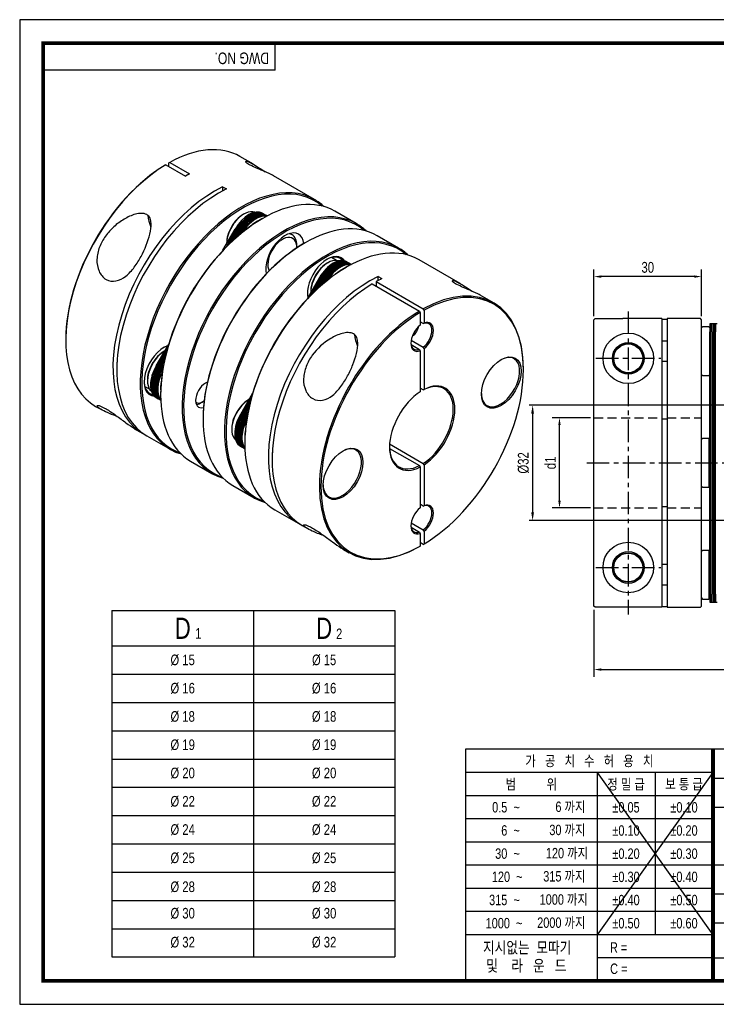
# Model space of a CAD drawing. Header units: millimetres. Extents: x 0 to 386, y 0 to 273.
# Tile 1 of 2: x 0 to 193, y 0 to 273. Entities that reach past the tile are written whole.
import ezdxf
from ezdxf.enums import TextEntityAlignment as Align

# ---------------------------------------------------------------- set-up
doc = ezdxf.new("R2010")
doc.units = ezdxf.units.MM
doc.header["$LTSCALE"] = 5
for name, pattern in [('CENTER', [2, 1.25, -0.25, 0.25, -0.25]), ('CENTER2', [1.125, 0.75, -0.125, 0.125, -0.125]), ('DASHED', [0.75, 0.5, -0.25]), ('HIDDEN', [0.375, 0.25, -0.125]), ('PHANTOM2', [1.25, 0.625, -0.125, 0.125, -0.125, 0.125, -0.125])]:
    doc.linetypes.add(name, pattern=pattern)
doc.layers.get('0').update_dxf_attribs({"linetype": 'CONTINUOUS'})
doc.layers.get('Defpoints').update_dxf_attribs({"linetype": 'CONTINUOUS'})
for name, color, linetype in [('BM', 2, 'CONTINUOUS'), ('C', 1, 'CENTER2'), ('CT', 1, 'CENTER'), ('D', 7, 'CONTINUOUS'), ('H', 3, 'HIDDEN'), ('HD', 4, 'DASHED'), ('P', 4, 'PHANTOM2')]:
    doc.layers.add(name, color=color, linetype=linetype)
doc.styles.get("Standard").update_dxf_attribs({"font": 'Gulim.ttf', "width": 0.8, "height": 3})
doc.dimstyles.new('LIM', dxfattribs={"dimtxt": 2, "dimasz": 2, "dimexe": 2, "dimexo": 1, "dimgap": 1, "dimtad": 1, "dimdec": 3, "dimzin": 9, "dimdsep": 46, "dimtxsty": 'Standard', "dimcen": 3, "dimclrd": 1, "dimclre": 1, "dimadec": 0, "dimazin": 0, "dimtfac": 1, "dimtdec": 3, "dimtmove": 0, "dimatfit": 3, "dimfxl": 0, "dimtolj": 1, "dimtzin": 0, "dimarcsym": 0})
doc.dimstyles.get("Standard").update_dxf_attribs({"dimtxt": 0.18, "dimasz": 0.18, "dimexe": 0.18, "dimexo": 0.0625, "dimgap": 0.09, "dimtad": 0, "dimtih": 1, "dimtoh": 1, "dimdec": 4, "dimzin": 0, "dimdsep": 46, "dimtxsty": 'Standard', "dimcen": 0.09, "dimadec": 0, "dimazin": 0, "dimtfac": 1, "dimtdec": 4, "dimtofl": 0, "dimtmove": 0, "dimatfit": 3, "dimfxl": 0, "dimtolj": 1, "dimtzin": 0, "dimarcsym": 0})

# ---------------------------------------------------------------- blocks, each defined once
blk = doc.blocks.new('*D7')
at = {"color": 1, "lineweight": -2, "ltscale": 25.4}
for p, q in [((159.17, 109.42), (159.17, 90.82)), ((257.67, 109.42), (257.67, 90.82)), ((161.17, 92.82), (255.67, 92.82))]:
    blk.add_line(p, q, dxfattribs=at)
at = {"color": 1, "ltscale": 25.4}
for points in [[(161.17, 93.15), (161.17, 92.49), (159.17, 92.82)], [(255.67, 93.15), (255.67, 92.49), (257.67, 92.82)]]:
    blk.add_solid(points, dxfattribs=at)
at = {"layer": 'Defpoints', "color": 0, "ltscale": 25.4}
for p in [(159.17, 110.42), (257.67, 110.42), (257.67, 92.82)]:
    blk.add_point(p, dxfattribs=at)
at = {"color": 0, "ltscale": 25.4, "insert": (208.42, 95.36), "char_height": 3, "attachment_point": 5}
blk.add_mtext('\\A1;98.5', dxfattribs=at)
blk = doc.blocks.new('*D8')
at = {"color": 1, "lineweight": -2}
for p, q in [((158.17, 162.61), (147.61, 162.61)), ((149.61, 139.62), (149.61, 160.61)), ((158.17, 137.62), (147.61, 137.62))]:
    blk.add_line(p, q, dxfattribs=at)
at = {"color": 1}
for points in [[(149.27, 160.61), (149.94, 160.61), (149.61, 162.61)], [(149.27, 139.62), (149.94, 139.62), (149.61, 137.62)]]:
    blk.add_solid(points, dxfattribs=at)
at = {"layer": 'Defpoints', "color": 0}
for p in [(149.61, 162.61), (159.17, 162.61), (159.17, 137.62)]:
    blk.add_point(p, dxfattribs=at)
at = {"color": 0, "insert": (147.11, 150.12), "char_height": 3, "attachment_point": 5, "rotation": 90}
blk.add_mtext('\\A1;{\\f??|b0|i0|c0|p49;d1}', dxfattribs=at)
blk = doc.blocks.new('*D9')
at = {"color": 1, "lineweight": -2}
for p, q in [((159.17, 190.81), (159.17, 203.77)), ((188.97, 190.81), (188.97, 203.77)), ((186.97, 201.77), (161.17, 201.77))]:
    blk.add_line(p, q, dxfattribs=at)
at = {"color": 1}
for points in [[(161.17, 202.1), (161.17, 201.44), (159.17, 201.77)], [(186.97, 202.1), (186.97, 201.44), (188.97, 201.77)]]:
    blk.add_solid(points, dxfattribs=at)
at = {"layer": 'Defpoints', "color": 0}
for p in [(159.17, 201.77), (159.17, 189.81), (188.97, 189.81)]:
    blk.add_point(p, dxfattribs=at)
at = {"color": 0, "insert": (174.07, 204.31), "char_height": 3, "attachment_point": 5}
blk.add_mtext('\\A1;30', dxfattribs=at)
blk = doc.blocks.new('*D14')
at = {"layer": 'D', "color": 1, "lineweight": -2}
for p, q in [((195.37, 166.11), (141.16, 166.11)), ((142.16, 163.81), (142.16, 136.41)), ((195.37, 134.11), (141.16, 134.11))]:
    blk.add_line(p, q, dxfattribs=at)
at = {"layer": 'D', "color": 1}
for points in [[(141.77, 163.81), (142.54, 163.81), (142.16, 166.11)], [(141.77, 136.41), (142.54, 136.41), (142.16, 134.11)]]:
    blk.add_solid(points, dxfattribs=at)
at = {"layer": 'Defpoints', "color": 0}
for p in [(196.37, 166.11), (142.16, 134.11), (196.37, 134.11)]:
    blk.add_point(p, dxfattribs=at)
at = {"layer": 'D', "insert": (139.62, 150.11), "char_height": 3, "attachment_point": 5, "rotation": 90}
blk.add_mtext('\\A1;%%c32', dxfattribs=at)

msp = doc.modelspace()

# ---------------------------------------------------------------- linework, layer by layer
for p, q in [((70.76816, 259.00205), (70.76816, 266.5)), ((70.76816, 259.00205), (6.5, 259.00205)), ((25.57805, 109.1625), (103.97805, 109.1625)), ((25.57805, 109.1625), (25.57805, 13.1225)), ((103.97805, 109.1625), (103.97805, 13.1225)), ((123.59848, 70.76816), (123.59848, 6.5)), ((192.15119, 70.76816), (123.59848, 70.76816)), ((379.6, 70.76816), (192.15119, 70.76816)), ((192.15119, 70.76816), (192.15119, 6.5)), ((192.15119, 64.25832), (123.59848, 64.25832)), ((192.15119, 64.25832), (160.0171, 19.27061)), ((160.0171, 64.25832), (192.15119, 19.27061)), ((160.0171, 64.25832), (160.0171, 6.5)), ((176.08414, 64.25832), (176.08414, 19.27061)), ((192.15119, 62.73464), (379.6, 62.73464)), ((192.15119, 57.83151), (123.59848, 57.83151)), ((192.15119, 54.70112), (379.6, 54.70112)), ((192.15119, 51.40469), (123.59848, 51.40469)), ((192.15119, 44.97787), (123.59848, 44.97787)), ((192.15119, 38.55106), (123.59848, 38.55106)), ((192.15119, 38.63408), (379.6, 38.63408)), ((192.15119, 32.12424), (123.59848, 32.12424)), ((192.15119, 30.60056), (288.55343, 30.60056)), ((192.15119, 25.69743), (123.59848, 25.69743)), ((192.15119, 22.56704), (379.6, 22.56704)), ((192.15119, 19.27061), (123.59848, 19.27061)), ((25.57805, 13.1225), (103.97805, 13.1225)), ((192.15119, 12.84379), (160.0171, 12.84379)), ((192.15119, 12.84379), (288.55343, 12.84379))]:
    msp.add_line(p, q)
at = {"color": 4}
for p, q in [((64.77805, 109.1625), (64.77805, 13.1225)), ((25.57805, 99.3625), (103.97805, 99.3625))]:
    msp.add_line(p, q, dxfattribs=at)
at = {"color": 1}
for p, q in [((25.57805, 91.5225), (103.97805, 91.5225)), ((25.57805, 83.6825), (103.97805, 83.6825)), ((25.57805, 75.8425), (103.97805, 75.8425)), ((25.57805, 68.0025), (103.97805, 68.0025)), ((25.57805, 60.1625), (103.97805, 60.1625)), ((25.57805, 52.3225), (103.97805, 52.3225)), ((25.57805, 44.4825), (103.97805, 44.4825)), ((25.57805, 36.6425), (103.97805, 36.6425)), ((25.57805, 28.8025), (103.97805, 28.8025)), ((25.57805, 20.9625), (103.97805, 20.9625))]:
    msp.add_line(p, q, dxfattribs=at)
msp.add_lwpolyline([(386.1, 273), (0, 273), (0, 0), (386.1, 0)], close=True)
msp.add_lwpolyline([(379.6, 266.5, 1.04, 1.04, 0), (6.5, 266.5, 1.04, 1.04, 0), (6.5, 6.5, 1.04, 1.04, 0), (379.6, 6.5, 1.04, 1.04, 0)], format="xyseb", close=True)
at = {"const_width": 1.07114}
msp.add_lwpolyline([(192.15119, 6.5), (192.15119, 70.76816)], dxfattribs=at)
at = {"layer": 'BM', "ltscale": 25.4}
for p, q in [((64.78057, 232.9235), (61.0479, 235.07856)), ((40.30544, 232.66296), (40.51757, 232.78548)), ((40.51757, 232.78548), (45.96498, 229.64041)), ((41.57823, 233.39785), (41.3661, 233.27533)), ((41.3661, 232.29558), (41.3661, 233.27533)), ((41.57823, 233.39785), (47.02564, 230.25279)), ((47.02564, 230.25279), (45.96498, 229.64041)), ((81.69542, 223.15771), (70.31941, 229.72565)), ((56.2507, 226.67757), (57.31136, 226.0652)), ((56.2507, 226.67757), (56.2507, 225.52184)), ((62.11968, 219.09449), (61.90755, 218.97201)), ((68.59533, 218.59669), (68.45511, 218.67765)), ((93.29197, 216.46243), (87.35227, 219.89172)), ((65.72593, 217.01242), (65.5138, 216.88995)), ((67.35227, 217.91057), (67.14014, 217.78809)), ((56.33842, 209.05597), (59.74405, 214.95471)), ((57.27495, 210.02489), (60.02689, 214.79141)), ((57.27495, 210.02489), (60.02689, 214.79141)), ((58.15404, 210.89433), (60.30974, 214.62811)), ((58.15404, 210.89433), (60.30974, 214.62811)), ((58.98669, 211.68333), (60.59258, 214.46481)), ((58.98669, 211.68333), (60.59258, 214.46481)), ((60.02689, 214.79141), (59.74405, 214.95471)), ((59.78067, 212.40535), (60.87542, 214.30151)), ((59.78067, 212.40535), (60.87542, 214.30151)), ((60.30974, 214.62811), (60.02689, 214.79141)), ((60.59258, 214.46481), (60.30974, 214.62811)), ((60.54171, 213.07031), (61.15827, 214.13821)), ((60.54171, 213.07031), (61.15827, 214.13821)), ((60.87542, 214.30151), (60.59258, 214.46481)), ((61.15827, 214.13821), (60.87542, 214.30151)), ((61.44111, 213.97491), (61.15827, 214.13821)), ((61.27419, 213.6858), (61.44111, 213.97491)), ((61.27419, 213.6858), (61.44111, 213.97491)), ((61.55045, 213.91178), (61.44111, 213.97491)), ((75.48131, 213.37435), (74.88327, 213.71963)), ((105.02994, 209.68551), (99.09025, 213.1148)), ((57.34671, 211.07241), (57.34671, 210.82746)), ((76.8275, 209.7456), (76.8275, 210.3988)), ((79.09025, 211.13365), (78.87811, 211.01117)), ((85.45421, 205.62229), (85.24207, 205.49982)), ((87.79419, 206.2655), (86.40911, 207.06518)), ((91.78964, 205.20545), (91.92985, 205.1245)), ((122.05227, 199.85767), (110.6868, 206.41953)), ((89.06045, 203.54023), (88.84832, 203.41775)), ((90.6868, 204.43837), (90.47466, 204.3159)), ((83.07858, 201.48251), (79.67294, 195.58378)), ((83.36142, 201.31921), (80.60947, 196.5527)), ((83.36142, 201.31921), (80.60947, 196.5527)), ((83.64426, 201.15591), (81.48857, 197.42214)), ((83.64426, 201.15591), (81.48857, 197.42214)), ((83.9271, 200.99262), (82.32122, 198.21114)), ((83.9271, 200.99262), (82.32122, 198.21114)), ((83.07858, 201.48251), (83.36142, 201.31921)), ((84.20995, 200.82932), (83.1152, 198.93315)), ((84.20995, 200.82932), (83.1152, 198.93315)), ((83.36142, 201.31921), (83.64426, 201.15591)), ((83.64426, 201.15591), (83.9271, 200.99262)), ((84.49279, 200.66602), (83.87623, 199.59811)), ((84.49279, 200.66602), (83.87623, 199.59811)), ((83.9271, 200.99262), (84.20995, 200.82932)), ((84.20995, 200.82932), (84.49279, 200.66602)), ((84.49279, 200.66602), (84.77563, 200.50272)), ((84.77563, 200.50272), (84.60871, 200.2136)), ((84.77563, 200.50272), (84.60871, 200.2136)), ((84.77563, 200.50272), (84.88497, 200.43959)), ((97.72251, 199.75819), (110.80398, 192.2056)), ((98.78317, 200.37056), (111.86464, 192.81797)), ((98.78317, 200.37056), (98.78317, 199.14582)), ((99.3135, 201.81525), (100.37416, 201.20288)), ((99.3135, 200.65952), (99.3135, 201.81525)), ((80.68124, 197.60021), (80.68124, 197.35527)), ((131.33431, 194.49868), (127.61081, 196.64844)), ((110.80398, 192.2056), (111.01612, 191.83813)), ((111.01612, 191.83813), (111.01612, 188.2804)), ((112.07678, 192.4505), (111.86464, 192.81797)), ((112.07678, 192.4505), (112.07678, 188.89278)), ((111.86464, 188.76639), (111.01612, 189.25629)), ((111.86464, 188.76639), (112.07678, 188.89278)), ((159.16715, 189.80696), (159.46715, 190.10701)), ((159.16715, 110.42113), (159.16715, 189.80696)), ((159.46715, 190.10701), (167.17094, 190.10701)), ((177.96715, 190.11404), (167.17094, 190.11404)), ((177.96715, 190.11404), (177.96715, 110.12107)), ((177.96715, 190.00138), (179.46715, 190.00138)), ((179.46715, 190.11404), (179.46715, 110.11404)), ((188.66715, 190.11404), (179.46715, 190.11404)), ((188.96715, 189.81404), (188.66715, 190.11404)), ((188.96715, 110.41404), (188.96715, 189.81404)), ((191.66715, 188.69373), (191.26715, 188.69373)), ((191.26715, 188.69373), (191.26715, 186.47369)), ((192.06715, 188.69373), (191.66715, 188.69373)), ((191.66715, 188.69373), (191.66715, 186.47369)), ((191.66715, 188.69373), (191.66715, 186.47369)), ((192.46715, 188.69373), (192.06715, 188.69373)), ((192.06715, 188.69373), (192.06715, 186.47369)), ((192.06715, 188.69373), (192.06715, 186.47369)), ((192.86715, 188.69373), (192.46715, 188.69373)), ((192.46715, 188.69373), (192.46715, 186.47369)), ((192.46715, 188.69373), (192.46715, 186.47369)), ((193.26715, 188.69373), (192.86715, 188.69373)), ((192.86715, 188.69373), (192.86715, 186.47369)), ((192.86715, 188.69373), (192.86715, 186.47369)), ((189.26715, 187.86404), (188.96715, 187.56404)), ((190.96715, 187.86404), (189.26715, 187.86404)), ((191.26715, 187.56404), (190.96715, 187.86404)), ((191.26715, 155.47369), (191.26715, 186.47369)), ((191.66715, 155.47369), (191.66715, 186.47369)), ((191.66715, 155.47369), (191.66715, 186.47369)), ((192.06715, 155.47369), (192.06715, 186.47369)), ((192.06715, 155.47369), (192.06715, 186.47369)), ((192.46715, 155.47369), (192.46715, 186.47369)), ((192.46715, 155.47369), (192.46715, 186.47369)), ((192.86715, 155.47369), (192.86715, 186.47369)), ((192.86715, 155.47369), (192.86715, 186.47369)), ((12.76363, 184.35256), (12.76363, 184.10761)), ((108.4841, 182.91111), (110.80398, 181.57172)), ((108.51714, 184.11678), (111.86464, 182.18409)), ((179.46715, 183.90868), (177.96715, 183.90868)), ((37.82374, 176.98762), (41.22938, 182.88635)), ((38.10658, 176.82432), (40.85853, 181.59083)), ((38.10658, 176.82432), (40.85853, 181.59083)), ((38.38943, 176.66102), (40.54512, 180.39479)), ((38.38943, 176.66102), (40.54512, 180.39479)), ((40.19937, 181.1274), (39.98724, 181.00492)), ((110.80398, 181.57172), (111.01612, 181.20038)), ((111.01612, 181.20038), (111.01612, 169.8622)), ((112.07678, 181.81276), (111.86464, 182.18409)), ((112.07678, 181.81276), (112.07678, 170.47457)), ((38.67227, 176.49772), (40.27815, 179.27919)), ((38.67227, 176.49772), (40.27815, 179.27919)), ((38.95511, 176.33442), (40.04986, 178.23058)), ((38.95511, 176.33442), (40.04986, 178.23058)), ((177.96715, 178.3194), (179.46715, 178.3194)), ((38.10658, 176.82432), (37.82374, 176.98762)), ((38.38943, 176.66102), (38.10658, 176.82432)), ((38.67227, 176.49772), (38.38943, 176.66102)), ((38.95511, 176.33442), (38.67227, 176.49772)), ((39.23795, 176.17112), (38.95511, 176.33442)), ((39.23795, 176.17112), (39.85451, 177.23902)), ((39.23795, 176.17112), (39.85451, 177.23902)), ((39.5208, 176.00782), (39.23795, 176.17112)), ((39.5208, 176.00782), (39.68772, 176.29693)), ((39.5208, 176.00782), (39.68772, 176.29693)), ((39.63014, 175.94469), (39.5208, 176.00782)), ((139.61859, 175.94264), (139.61859, 176.18759)), ((35.4264, 173.10532), (35.4264, 172.86037)), ((188.96715, 174.66404), (189.26715, 174.36404)), ((189.26715, 174.36404), (190.96715, 174.36404)), ((190.96715, 174.36404), (191.26715, 174.66404)), ((34.65428, 171.31195), (36.03936, 170.51228)), ((39.03265, 171.02325), (39.03265, 170.7783)), ((64.5639, 169.41415), (61.15827, 163.51542)), ((111.86464, 170.35167), (111.01612, 170.84156)), ((111.86464, 170.35167), (112.07678, 170.47457)), ((38.10658, 168.07204), (37.82374, 168.23534)), ((38.38943, 167.90875), (38.10658, 168.07204)), ((38.67227, 167.74545), (38.38943, 167.90875)), ((38.95511, 167.58215), (38.67227, 167.74545)), ((39.09533, 167.50119), (38.95511, 167.58215)), ((39.068, 169.16572), (39.068, 168.92077)), ((50.02816, 166.67541), (50.59384, 167.00201)), ((64.19306, 168.11864), (61.44111, 163.35212)), ((64.19306, 168.11864), (61.44111, 163.35212)), ((63.87965, 166.9226), (61.72395, 163.18882)), ((63.87965, 166.9226), (61.72395, 163.18882)), ((63.5339, 167.6552), (63.32176, 167.53273)), ((21.0479, 165.79652), (22.63837, 164.87827)), ((63.61268, 165.807), (62.00679, 163.02552)), ((63.61268, 165.807), (62.00679, 163.02552)), ((63.38439, 164.75839), (62.28964, 162.86222)), ((63.38439, 164.75839), (62.28964, 162.86222)), ((50.80597, 162.3888), (50.80597, 162.14385)), ((61.15827, 163.51542), (61.44111, 163.35212)), ((61.44111, 163.35212), (61.72395, 163.18882)), ((61.72395, 163.18882), (62.00679, 163.02552)), ((62.00679, 163.02552), (62.28964, 162.86222)), ((62.28964, 162.86222), (62.57248, 162.69893)), ((63.18903, 163.76683), (62.57248, 162.69893)), ((63.18903, 163.76683), (62.57248, 162.69893)), ((62.57248, 162.69893), (62.85532, 162.53563)), ((63.02224, 162.82474), (62.85532, 162.53563)), ((63.02224, 162.82474), (62.85532, 162.53563)), ((62.85532, 162.53563), (62.96466, 162.4725)), ((179.46715, 162.2487), (177.96715, 162.2487)), ((32.45494, 159.21067), (34.12938, 158.24393)), ((58.76093, 159.63312), (58.76093, 159.38817)), ((35.19004, 157.63156), (41.69542, 153.87567)), ((62.36717, 157.55106), (62.36717, 157.30611)), ((62.40253, 155.69353), (62.40253, 155.44858)), ((189.26715, 156.86404), (188.96715, 156.56404)), ((190.96715, 156.86404), (189.26715, 156.86404)), ((190.96715, 156.86404), (190.96715, 143.36404)), ((191.26715, 156.56404), (190.96715, 156.86404)), ((61.15827, 154.76315), (61.44111, 154.59985)), ((61.44111, 154.59985), (61.72395, 154.43655)), ((61.72395, 154.43655), (62.00679, 154.27325)), ((62.00679, 154.27325), (62.28964, 154.10995)), ((62.28964, 154.10995), (62.42985, 154.029)), ((102.5114, 154.15138), (110.80398, 149.36365)), ((102.52488, 155.36834), (111.86464, 149.97603)), ((191.26715, 144.75439), (191.26715, 155.47369)), ((191.66715, 144.75439), (191.66715, 155.47369)), ((191.66715, 144.75439), (191.66715, 155.47369)), ((192.06715, 144.75439), (192.06715, 155.47369)), ((192.06715, 144.75439), (192.06715, 155.47369)), ((192.46715, 144.75439), (192.46715, 155.47369)), ((192.46715, 144.75439), (192.46715, 155.47369)), ((192.86715, 144.75439), (192.86715, 155.47369)), ((192.86715, 144.75439), (192.86715, 155.47369)), ((47.35227, 150.60969), (53.29197, 147.1804)), ((110.80398, 149.36365), (111.01612, 148.9958)), ((111.01612, 148.9958), (111.01612, 137.65761)), ((112.07678, 149.60817), (111.86464, 149.97603)), ((112.07678, 149.60817), (112.07678, 138.26999)), ((191.26715, 113.75439), (191.26715, 144.75439)), ((191.66715, 113.75439), (191.66715, 144.75439)), ((191.66715, 113.75439), (191.66715, 144.75439)), ((192.06715, 113.75439), (192.06715, 144.75439)), ((192.06715, 113.75439), (192.06715, 144.75439)), ((192.46715, 113.75439), (192.46715, 144.75439)), ((192.46715, 113.75439), (192.46715, 144.75439)), ((192.86715, 113.75439), (192.86715, 144.75439)), ((192.86715, 113.75439), (192.86715, 144.75439)), ((59.09025, 143.83277), (65.02994, 140.40348)), ((188.96715, 143.66404), (189.26715, 143.36404)), ((189.26715, 143.36404), (190.96715, 143.36404)), ((190.96715, 143.36404), (191.26715, 143.66404)), ((70.6868, 137.13749), (77.19218, 133.38161)), ((111.86464, 138.1436), (111.01612, 138.6335)), ((111.86464, 138.1436), (112.07678, 138.26999)), ((177.96715, 137.97938), (179.46715, 137.97938)), ((78.25284, 132.76924), (79.92763, 131.8023)), ((108.4841, 132.28832), (110.80398, 130.94893)), ((108.51714, 133.49399), (111.86464, 131.5613)), ((112.07678, 131.18997), (111.86464, 131.5613)), ((112.07678, 131.18997), (112.07678, 127.63224)), ((110.80398, 130.94893), (111.01612, 130.5776)), ((111.01612, 130.5776), (111.01612, 127.01987)), ((89.73226, 126.14159), (91.33431, 125.21664)), ((111.01612, 127.01987), (110.80398, 126.89735)), ((111.86464, 127.50972), (111.01612, 127.99962)), ((111.86464, 127.50972), (112.07678, 127.63224)), ((189.26715, 125.86404), (188.96715, 125.56404)), ((190.96715, 125.86404), (189.26715, 125.86404)), ((190.96715, 125.86404), (190.96715, 112.36404)), ((191.26715, 125.56404), (190.96715, 125.86404)), ((179.46715, 121.90868), (177.96715, 121.90868)), ((177.96715, 116.3194), (179.46715, 116.3194)), ((188.96715, 112.66404), (189.26715, 112.36404)), ((189.26715, 112.36404), (190.96715, 112.36404)), ((190.96715, 112.36404), (191.26715, 112.66404)), ((191.26715, 113.75439), (191.26715, 111.53435)), ((191.66715, 113.75439), (191.66715, 111.53435)), ((191.66715, 113.75439), (191.66715, 111.53435)), ((192.06715, 113.75439), (192.06715, 111.53435)), ((192.06715, 113.75439), (192.06715, 111.53435)), ((192.46715, 113.75439), (192.46715, 111.53435)), ((192.46715, 113.75439), (192.46715, 111.53435)), ((192.86715, 113.75439), (192.86715, 111.53435)), ((192.86715, 113.75439), (192.86715, 111.53435)), ((159.46715, 110.12107), (159.16715, 110.42113)), ((177.96715, 110.12107), (159.46715, 110.12107)), ((179.46715, 110.2267), (177.96715, 110.2267)), ((179.46715, 110.11404), (188.66715, 110.11404)), ((188.66715, 110.11404), (188.96715, 110.41404)), ((191.26715, 111.53435), (191.66715, 111.53435)), ((191.66715, 111.53435), (192.06715, 111.53435)), ((192.06715, 111.53435), (192.46715, 111.53435)), ((192.46715, 111.53435), (192.86715, 111.53435)), ((192.86715, 111.53435), (193.26715, 111.53435))]:
    msp.add_line(p, q, dxfattribs=at)
for centre, radius in [((168.66715, 179.11404), 7), ((168.66715, 179.11404), 4.4), ((168.66715, 179.11404), 4.1), ((168.66715, 179.11404), 4), ((168.66715, 121.11404), 7), ((168.66715, 121.11404), 4.4), ((168.66715, 121.11404), 4.1), ((168.66715, 121.11404), 4)]:
    msp.add_circle(centre, radius, dxfattribs=at)
for centre, major_axis, start_param, end_param in [((41.0479, 200.43754), (-20, -34.64102), 3.141592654, 3.908239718), ((41.0479, 200.43754), (20, 34.64102), 0.804149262, 3.141592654), ((40.83577, 200.56001), (19.85, 34.38121), 0.804290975, 2.35619449), ((54.12938, 192.88495), (20, 34.64102), 0.710327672, 3.168112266), ((61.90755, 188.39422), (-19.85, -34.38121), 3.031879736, 6.283185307), ((61.69542, 188.51669), (20, 34.64102), 0, 3.283489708), ((55.19004, 192.27257), (20, 34.64102), 0.710327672, 3.141592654), ((67.35227, 185.2507), (-20, -34.64102), 3.141592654, 6.283185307), ((61.69542, 188.51669), (20, 34.64102), 6.141288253, 6.283185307), ((40.48222, 216.27757), (-3.5, 6.06218), 0.857623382, 1.370050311), ((73.5041, 181.69894), (-19.85, -34.38121), 3.027590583, 6.283185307), ((73.29197, 181.82142), (20, 34.64102), 0, 3.287062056), ((79.09025, 178.47378), (-20, -34.64102), 3.141592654, 6.283185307), ((62.11968, 213.58314), (-3.375, -5.84567), 3.243624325, 5.497787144), ((61.90755, 213.70561), (3.225, 5.58586), 0.785398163, 2.35619449), ((63.5339, 212.76664), (-3.78984, -6.5642), 3.141592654, 4.71238898), ((63.81674, 212.60334), (-3.78984, -6.5642), 3.141592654, 4.71238898), ((63.81674, 212.60334), (-3.78984, -6.5642), 3.141592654, 4.71238898), ((64.09958, 212.44004), (-3.78984, -6.5642), 3.141592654, 4.71238898), ((64.09958, 212.44004), (-3.78984, -6.5642), 3.141592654, 4.71238898), ((64.38242, 212.27674), (-3.78984, -6.5642), 3.141592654, 4.71238898), ((64.38242, 212.27674), (-3.78984, -6.5642), 3.141592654, 4.71238898), ((64.66527, 212.11344), (-3.78984, -6.5642), 3.141592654, 4.71238898), ((64.66527, 212.11344), (-3.78984, -6.5642), 3.141592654, 4.71238898), ((64.94811, 211.95014), (-3.78984, -6.5642), 3.180042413, 4.71238898), ((64.94811, 211.95014), (-3.78984, -6.5642), 3.180042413, 4.71238898), ((65.23095, 211.78684), (-3.78984, -6.5642), 3.262045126, 4.71238898), ((65.23095, 211.78684), (-3.78984, -6.5642), 3.262045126, 4.71238898), ((65.5138, 211.62354), (-3.78984, -6.5642), 3.354627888, 4.640602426), ((67.14014, 185.37318), (19.85, 34.38121), 0.785398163, 2.35619449), ((65.5138, 211.62354), (3.225, 5.58586), 0.785398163, 1.073371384), ((65.72593, 211.50107), (-3.375, -5.84567), 3.788729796, 4.186315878), ((73.29197, 181.82142), (20, 34.64102), 6.137715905, 6.283185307), ((85.24207, 174.92202), (-19.85, -34.38121), 3.031879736, 6.283185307), ((85.02994, 175.0445), (20, 34.64102), 0, 3.283489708), ((73.5041, 207.01034), (3.75, 6.49519), 0, 2.597861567), ((72.23131, 207.74518), (3.25, 5.62917), 0, 0.229243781), ((72.23131, 207.74518), (3.25, 5.62917), 5.497787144, 6.283185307), ((73.5041, 207.01034), (3.75, 6.49519), 5.644929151, 6.283185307), ((78.87811, 178.59626), (19.85, 34.38121), 0.785398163, 2.35619449), ((90.6868, 171.77851), (-20, -34.64102), 3.141592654, 6.283185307), ((72.797, 207.41859), (-2.85, -4.93634), 2.35619449, 5.926552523), ((85.24207, 200.23342), (3.9, 6.755), 0, 2.553538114), ((85.02994, 200.35589), (-3.75, -6.49519), 2.916350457, 3.907185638), ((85.02994, 175.0445), (20, 34.64102), 6.141288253, 6.283185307), ((85.24207, 200.23342), (-3.25, -5.62917), 3.745607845, 5.554764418), ((85.45421, 200.11094), (-3.375, -5.84567), 3.243624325, 5.497787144), ((85.24207, 200.23342), (3.225, 5.58586), 0.785398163, 2.35619449), ((86.86842, 199.29445), (3.78984, 6.5642), 0, 1.570796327), ((87.15126, 199.13115), (3.78984, 6.5642), 0, 1.570796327), ((87.15126, 199.13115), (3.78984, 6.5642), 0, 1.570796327), ((87.43411, 198.96785), (3.78984, 6.5642), 0, 1.570796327), ((87.43411, 198.96785), (3.78984, 6.5642), 0, 1.570796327), ((87.71695, 198.80455), (3.78984, 6.5642), 0, 1.570796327), ((87.71695, 198.80455), (3.78984, 6.5642), 0, 1.570796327), ((87.99979, 198.64125), (3.78984, 6.5642), 0, 1.570796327), ((87.99979, 198.64125), (3.78984, 6.5642), 0, 1.570796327), ((88.28263, 198.47795), (3.78984, 6.5642), 0.038449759, 1.570796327), ((88.28263, 198.47795), (3.78984, 6.5642), 0.038449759, 1.570796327), ((88.56548, 198.31465), (3.78984, 6.5642), 0.120452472, 1.570796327), ((88.56548, 198.31465), (3.78984, 6.5642), 0.120452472, 1.570796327), ((88.84832, 198.15135), (3.78984, 6.5642), 0.213035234, 1.499009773), ((85.24207, 200.23342), (3.9, 6.755), 6.004303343, 6.283185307), ((90.47466, 171.90098), (19.85, 34.38121), 0.785398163, 2.35619449), ((72.23131, 207.74518), (3.25, 5.62917), 2.912348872, 2.938315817), ((88.84832, 198.15135), (3.225, 5.58586), 0.785398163, 1.073371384), ((89.06045, 198.02888), (-3.375, -5.84567), 3.782366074, 4.186315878), ((97.19218, 168.02263), (20, 34.64102), 0.710327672, 3.168112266), ((98.25284, 167.41025), (20, 34.64102), 0.804149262, 3.141592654), ((98.25284, 167.41025), (20, 34.64102), 0.710327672, 0.766647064), ((111.33431, 159.85766), (-20, -34.64102), 2.35619449, 3.908239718), ((111.54645, 159.73519), (-19.85, -34.38121), 0.804290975, 3.908098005), ((85.02994, 200.35589), (-3.75, -6.49519), 5.517592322, 5.735907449), ((111.33431, 159.85766), (20, 34.64102), 0.804149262, 3.908239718), ((111.54645, 159.73519), (19.85, 34.38121), 0.804290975, 3.908098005), ((111.33431, 185.16905), (-2.05, -3.5507), 0.969360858, 3.743028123), ((111.54645, 185.04658), (-2.2, -3.81051), 0.95668911, 3.75569987), ((97.75786, 183.20946), (-3.5, 6.06218), 0.858250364, 1.366559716), ((111.54645, 185.04658), (2.2, 3.81051), 0.95668911, 3.75569987), ((108.36447, 189.33319), (-2.05, 3.5507), 2.585583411, 2.678914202), ((108.36447, 189.33319), (2, -3.4641), 5.745543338, 5.873273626), ((111.33431, 185.16905), (2.05, 3.5507), 2.392141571, 3.743028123), ((39.98724, 175.73852), (3.9, 6.755), 0.58805454, 3.420474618), ((40.19937, 175.61604), (-3.375, -5.84567), 3.926990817, 6.181153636), ((39.98724, 175.73852), (-3.25, -5.62917), 3.870013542, 5.679170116), ((39.98724, 175.73852), (3.225, 5.58586), 0.785398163, 2.35619449), ((39.77511, 175.86099), (-3.75, -6.49519), 3.688870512, 3.907185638), ((32.20907, 180.22925), (3.75, 6.49519), 2.2034972, 2.416649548), ((133.25463, 172.51336), (-3.75, -6.49519), 0, 3.907185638), ((41.61359, 174.79955), (-3.78984, -6.5642), 4.71238898, 6.283185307), ((42.17927, 174.47295), (-3.78984, -6.5642), 4.71238898, 6.283185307), ((41.89643, 174.63625), (-3.78984, -6.5642), 4.71238898, 6.283185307), ((41.89643, 174.63625), (-3.78984, -6.5642), 4.71238898, 6.283185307), ((42.17927, 174.47295), (-3.78984, -6.5642), 4.71238898, 6.283185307), ((42.74496, 174.14635), (-3.78984, -6.5642), 4.71238898, 6.283185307), ((42.46211, 174.30965), (-3.78984, -6.5642), 4.71238898, 6.283185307), ((42.46211, 174.30965), (-3.78984, -6.5642), 4.71238898, 6.283185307), ((43.0278, 173.98305), (-3.78984, -6.5642), 4.71238898, 6.244735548), ((43.0278, 173.98305), (-3.78984, -6.5642), 4.71238898, 6.244735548), ((42.74496, 174.14635), (-3.78984, -6.5642), 4.71238898, 6.283185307), ((43.31064, 173.81975), (-3.78984, -6.5642), 4.71238898, 6.162732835), ((43.31064, 173.81975), (-3.78984, -6.5642), 4.71238898, 6.162732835), ((43.59349, 173.65645), (-3.78984, -6.5642), 4.784175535, 6.070150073), ((39.77511, 175.86099), (-3.75, -6.49519), 5.517592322, 6.283185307), ((43.80562, 173.53398), (-3.375, -5.84567), 5.238462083, 5.641502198), ((43.59349, 173.65645), (3.225, 5.58586), 2.068221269, 2.35619449), ((51.58379, 169.04325), (2, 3.4641), 0.630307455, 3.693272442), ((111.33431, 159.85766), (-6.25, -10.82532), 0.845434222, 3.866954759), ((111.54645, 159.73519), (-6.4, -11.08513), 0.844025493, 3.868363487), ((39.77511, 175.86099), (-3.75, -6.49519), 0, 0.225242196), ((111.54645, 159.73519), (6.4, 11.08513), 0.844025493, 3.868363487), ((133.25463, 172.51336), (-3.75, -6.49519), 5.517592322, 6.283185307), ((50.59384, 169.61479), (-1.6, -2.77128), 6.137460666, 6.283185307), ((50.02816, 169.94139), (2, 3.4641), 3.54103943, 3.926990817), ((50.59384, 169.61479), (-1.6, -2.77128), 0, 1.018384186), ((63.5339, 162.14385), (-3.375, -5.84567), 3.926990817, 6.181153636), ((63.32176, 162.26633), (3.225, 5.58586), 0.785398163, 2.35619449), ((64.94811, 161.32735), (3.78984, 6.5642), 1.570796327, 3.141592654), ((65.23095, 161.16405), (3.78984, 6.5642), 1.570796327, 3.141592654), ((65.23095, 161.16405), (3.78984, 6.5642), 1.570796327, 3.141592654), ((65.5138, 161.00076), (3.78984, 6.5642), 1.570796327, 3.141592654), ((65.5138, 161.00076), (3.78984, 6.5642), 1.570796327, 3.141592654), ((65.79664, 160.83746), (3.78984, 6.5642), 1.570796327, 3.141592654), ((65.79664, 160.83746), (3.78984, 6.5642), 1.570796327, 3.141592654), ((66.07948, 160.67416), (3.78984, 6.5642), 1.570796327, 3.141592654), ((66.07948, 160.67416), (3.78984, 6.5642), 1.570796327, 3.141592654), ((66.36232, 160.51086), (3.78984, 6.5642), 1.570796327, 3.103142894), ((66.36232, 160.51086), (3.78984, 6.5642), 1.570796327, 3.103142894), ((66.64517, 160.34756), (3.78984, 6.5642), 1.570796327, 3.021140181), ((66.64517, 160.34756), (3.78984, 6.5642), 1.570796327, 3.021140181), ((66.92801, 160.18426), (3.78984, 6.5642), 1.642582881, 2.928557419), ((67.14014, 160.06178), (-3.375, -5.84567), 5.238462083, 5.636048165), ((66.92801, 160.18426), (3.225, 5.58586), 2.068221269, 2.35619449), ((61.90755, 188.39422), (-19.85, -34.38121), 0, 0.109712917), ((75.27187, 155.36693), (-3.75, -6.49519), 5.345089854, 5.558242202), ((89.414, 147.20196), (-3.75, -6.49519), 0, 3.907185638), ((111.33431, 159.85766), (6.25, 10.82532), 2.368123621, 3.866954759), ((73.5041, 181.69894), (-19.85, -34.38121), 0, 0.11400207), ((89.414, 147.20196), (-3.75, -6.49519), 5.517592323, 6.283185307), ((85.24207, 174.92202), (-19.85, -34.38121), 0, 0.109712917), ((111.54645, 134.42379), (2.2, 3.81051), 0.95668911, 3.75569987), ((111.33431, 134.54627), (-2.05, -3.5507), 0.969360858, 3.743028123), ((111.54645, 134.42379), (-2.2, -3.81051), 0.95668911, 3.75569987), ((111.33431, 134.54627), (2.05, 3.5507), 2.392141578, 3.743028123)]:
    msp.add_ellipse(centre, major_axis=major_axis, ratio=0.577350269, start_param=start_param, end_param=end_param, dxfattribs=at)
for centre in [(133.46676, 172.39088), (89.62614, 147.07949)]:
    msp.add_ellipse(centre, major_axis=(3.9, 6.755), ratio=0.577350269, dxfattribs=at)
for points, knots in [([(63.53765, 232.85462), (63.0683, 233.1256), (62.80739, 233.34217), (62.59538, 233.62826), (62.6267, 233.70454), (62.92427, 233.78536), (63.39102, 233.64594), (64.65976, 233.01761), (65.48324, 232.51327), (66.96877, 231.53941), (67.50765, 231.17892), (68.06467, 230.81621), (68.06804, 230.81402), (68.07141, 230.81183)], [0, 0, 0, 0, 0.0625, 0.0625, 0.125, 0.125, 0.25, 0.25, 0.375, 0.375, 0.4375, 0.4375, 0.4378804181, 0.4378804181, 0.4378804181, 0.4378804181]), ([(70.33861, 229.71336), (70.1517, 229.82168), (69.92831, 229.9424), (68.96501, 230.42852), (68.02539, 230.84041), (66.40539, 231.52312), (65.82026, 231.7662), (64.62717, 232.29189), (64.007, 232.58364), (63.53765, 232.85462)], [0.705944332, 0.705944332, 0.705944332, 0.705944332, 0.75, 0.75, 0.875, 0.875, 0.9375, 0.9375, 1, 1, 1, 1]), ([(35.22446, 218.95748), (35.64573, 218.71426), (35.93746, 218.34776), (36.30177, 217.51441), (36.38378, 217.04432), (36.45958, 215.60883), (36.29777, 214.58418), (35.56436, 211.51315), (34.72322, 209.37807), (33.08485, 206.31054), (32.46191, 205.3003), (31.07244, 203.4527), (30.28951, 202.59536), (28.58186, 201.2468), (27.6409, 200.74989), (25.72954, 200.38452), (24.77022, 200.52559), (23.11444, 201.47448), (22.4218, 202.29015), (21.55328, 204.24964), (21.3643, 205.39313), (21.44683, 207.70239), (21.70734, 208.84414), (22.54703, 211.02767), (23.11311, 212.04306), (24.47806, 213.95112), (25.26175, 214.81935), (26.9738, 216.38092), (27.91688, 217.08671), (29.91507, 218.27553), (30.98159, 218.77305), (32.63427, 219.21373), (33.19966, 219.30827), (34.28237, 219.30445), (34.80318, 219.20071), (35.22446, 218.95748)], [0, 0, 0, 0, 0.03125, 0.03125, 0.0625, 0.0625, 0.125, 0.125, 0.25, 0.25, 0.3125, 0.3125, 0.375, 0.375, 0.4375, 0.4375, 0.5, 0.5, 0.5625, 0.5625, 0.625, 0.625, 0.6875, 0.6875, 0.75, 0.75, 0.8125, 0.8125, 0.875, 0.875, 0.9375, 0.9375, 0.96875, 0.96875, 1, 1, 1, 1]), ([(127.61192, 196.64778), (127.42481, 196.75578), (127.20146, 196.87566), (126.23143, 197.36476), (125.29501, 197.77487), (123.6744, 198.45779), (123.09021, 198.70042), (121.88915, 199.22999), (121.27043, 199.52196), (120.34171, 200.05942), (120.07987, 200.27721), (119.87134, 200.56087), (119.90311, 200.63715), (120.20166, 200.7167), (120.66697, 200.57813), (121.62539, 200.10281), (121.98496, 199.9023), (122.80059, 199.41068), (123.25686, 199.11875), (124.25024, 198.46744), (124.79275, 198.10459), (125.34184, 197.74712)], [0.205603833, 0.205603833, 0.205603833, 0.205603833, 0.25, 0.25, 0.375, 0.375, 0.4375, 0.4375, 0.5, 0.5, 0.5625, 0.5625, 0.625, 0.625, 0.75, 0.75, 0.8125, 0.8125, 0.875, 0.875, 0.9374672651, 0.9374672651, 0.9374672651, 0.9374672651]), ([(81.20691, 167.93829), (80.36819, 168.42252), (79.69291, 169.22833), (78.82616, 171.19176), (78.63921, 172.34386), (78.72404, 174.63777), (78.98949, 175.79626), (79.82523, 177.96283), (80.40587, 179.00165), (82.43974, 181.83637), (84.21333, 183.43799), (87.19593, 185.20953), (88.26541, 185.70939), (89.93046, 186.14993), (90.48442, 186.24194), (91.57893, 186.2344), (92.10292, 186.12268), (92.92473, 185.64008), (93.22058, 185.26925), (93.58284, 184.42696), (93.66135, 183.96437), (93.73388, 182.51625), (93.57234, 181.50715), (93.07732, 179.44321), (92.7398, 178.4098), (91.9268, 176.3275), (91.44368, 175.26882), (90.35213, 173.22844), (89.7341, 172.22626), (88.33656, 170.37059), (87.55757, 169.51964), (85.84772, 168.17259), (84.90972, 167.67994), (83.00708, 167.3173), (82.04563, 167.45405), (81.20691, 167.93829)], [0, 0, 0, 0, 0.0625, 0.0625, 0.125, 0.125, 0.1875, 0.1875, 0.25, 0.25, 0.375, 0.375, 0.4375, 0.4375, 0.46875, 0.46875, 0.5, 0.5, 0.53125, 0.53125, 0.5625, 0.5625, 0.625, 0.625, 0.6875, 0.6875, 0.75, 0.75, 0.8125, 0.8125, 0.875, 0.875, 0.9375, 0.9375, 1, 1, 1, 1]), ([(110.41279, 187.67769), (110.3235, 187.13305), (110.08003, 186.60653), (109.48557, 185.81072), (109.18284, 185.5022), (108.86237, 185.22486)], [0.7908792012, 0.7908792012, 0.7908792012, 0.7908792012, 0.875, 0.875, 0.9374467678, 0.9374467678, 0.9374467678, 0.9374467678]), ([(27.03764, 163.01161), (26.72201, 163.1191), (26.41504, 163.2269), (25.26, 163.64762), (24.4677, 163.96994), (23.11647, 164.59997), (22.543, 164.91424), (21.70632, 165.47998), (21.44606, 165.73093), (21.36491, 166.04394), (21.55075, 166.10233), (22.41528, 165.86561), (23.09254, 165.56478), (23.93126, 165.08055)], [0.6657125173, 0.6657125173, 0.6657125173, 0.6657125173, 0.6875, 0.6875, 0.75, 0.75, 0.8125, 0.8125, 0.875, 0.875, 0.9375, 0.9375, 1, 1, 1, 1]), ([(23.93126, 165.08055), (24.76998, 164.59631), (25.72776, 163.95361), (27.63392, 162.59028), (28.58035, 161.87667), (30.29378, 160.62099), (31.07728, 160.06811), (32.01497, 159.47204), (32.24993, 159.32931), (32.4759, 159.19894)], [0, 0, 0, 0, 0.0625, 0.0625, 0.125, 0.125, 0.1875, 0.1875, 0.2094278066, 0.2094278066, 0.2094278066, 0.2094278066]), ([(84.29365, 129.95258), (83.07624, 130.36942), (81.98504, 130.78979), (80.40043, 131.5275), (79.82219, 131.84425), (78.98741, 132.40767), (78.72359, 132.66067), (78.63952, 132.97478), (78.82371, 133.03477), (79.69138, 132.79756), (80.3704, 132.49466), (82.02132, 131.54296), (82.99635, 130.89033), (84.90058, 129.52882), (85.84138, 128.81939), (87.56737, 127.55427), (88.33965, 127.00881), (89.2879, 126.40553), (89.525, 126.26127), (89.75216, 126.13009)], [0.1664513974, 0.1664513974, 0.1664513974, 0.1664513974, 0.25, 0.25, 0.3125, 0.3125, 0.375, 0.375, 0.4375, 0.4375, 0.5, 0.5, 0.5625, 0.5625, 0.625, 0.625, 0.6875, 0.6875, 0.7096774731, 0.7096774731, 0.7096774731, 0.7096774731])]:
    msp.add_open_spline(points, degree=3, knots=knots, dxfattribs=at)
at = {"layer": 'C'}
msp.add_line((192.15119, 64.25832), (192.15119, 64.21497), dxfattribs=at)
at = {"layer": 'CT'}
for p, q in [((168.66715, 192.11404), (168.66715, 108.12107)), ((159.66715, 179.11404), (177.66715, 179.11404)), ((157.16715, 150.11404), (199.34467, 150.11404)), ((159.66715, 121.11404), (177.66715, 121.11404))]:
    msp.add_line(p, q, dxfattribs=at)
at = {"layer": 'H'}
msp.add_line((192.15119, 64.10658), (192.15119, 64.05238), dxfattribs=at)
at = {"layer": 'HD'}
for p, q in [((159.16715, 162.61404), (177.96715, 162.61404)), ((179.46715, 162.61404), (188.96715, 162.61404)), ((159.16715, 137.62107), (177.96715, 137.62107)), ((179.46715, 137.62107), (188.96715, 137.62107))]:
    msp.add_line(p, q, dxfattribs=at)
at = {"layer": 'P'}
msp.add_line((192.15119, 63.98735), (192.15119, 63.91148), dxfattribs=at)

# ---------------------------------------------------------------- texts
for s, insert, char_height, width, attachment_point in [('D', (45.17805, 104.2625), 5.88, 39.2, 5), ('D', (84.37805, 104.2625), 5.88, 39.2, 5), ('1', (48.6722, 104.29733), 2.94, 8.82, 1), ('2', (87.69073, 104.18469), 2.94, 4.704, 1)]:
    msp.add_mtext(s, dxfattribs=dict(insert=insert, char_height=char_height, width=width, attachment_point=attachment_point))
at = {"ltscale": 25.4, "char_height": 2.94, "width": 39.2, "attachment_point": 5}
for s, insert in [('%%C{\\f??|b0|i0|c0|p49; 15}', (45.17805, 95.4425)), ('%%C{\\f??|b0|i0|c0|p49; \\fGulim|b0|i0|c129|p49;15}', (84.37805, 95.4425)), ('%%C{\\f??|b0|i0|c0|p49; 1\\f??|b0|i0|c129|p49;6}', (45.17805, 87.6025)), ('%%C{\\f??|b0|i0|c0|p49; 1\\f??|b0|i0|c129|p49;6}', (84.37805, 87.6025)), ('%%C {\\f??|b0|i0|c0|p49;18}', (45.17805, 79.7625)), ('%%C{\\f??|b0|i0|c0|p49; \\f??|b0|i0|c129|p49;18}', (84.37805, 79.7625)), ('%%C{\\f??|b0|i0|c0|p49; \\f??|b0|i0|c129|p49;19}', (45.17805, 71.9225)), ('%%C{\\f??|b0|i0|c0|p49; \\f??|b0|i0|c129|p49;19}', (84.37805, 71.9225)), ('%%C{\\f??|b0|i0|c0|p49; \\f??|b0|i0|c129|p49;20}', (45.17805, 64.0825)), ('%%C{\\f??|b0|i0|c0|p49; \\f??|b0|i0|c129|p49;20}', (84.37805, 64.0825)), ('%%C{\\f??|b0|i0|c0|p49; \\f??|b0|i0|c129|p49;22}', (45.17805, 56.2425)), ('%%C{\\f??|b0|i0|c0|p49; \\f??|b0|i0|c129|p49;22}', (84.37805, 56.2425)), ('%%C{\\f??|b0|i0|c0|p49; \\f??|b0|i0|c129|p49;24}', (45.17805, 48.4025)), ('%%C{\\f??|b0|i0|c0|p49; \\f??|b0|i0|c129|p49;24}', (84.37805, 48.4025)), ('%%C{\\f??|b0|i0|c0|p49; \\f??|b0|i0|c129|p49;25}', (45.17805, 40.5625)), ('%%C{\\f??|b0|i0|c0|p49; \\f??|b0|i0|c129|p49;25}', (84.37805, 40.5625)), ('%%C{\\f??|b0|i0|c0|p49; \\f??|b0|i0|c129|p49;28}', (45.17805, 32.53796)), ('%%C{\\f??|b0|i0|c0|p49; \\f??|b0|i0|c129|p49;28}', (84.37805, 32.53796)), ('%%C{\\f??|b0|i0|c0|p49; \\f??|b0|i0|c129|p49;30}', (45.17805, 25.20124)), ('%%C{\\f??|b0|i0|c0|p49; \\f??|b0|i0|c129|p49;30}', (84.37805, 25.20124)), ('%%C{\\f??|b0|i0|c0|p49; \\f??|b0|i0|c129|p49;32}', (45.17805, 17.1767)), ('%%C{\\f??|b0|i0|c0|p49; \\f??|b0|i0|c129|p49;32}', (84.37805, 17.1767))]:
    msp.add_mtext(s, dxfattribs=dict(at, insert=insert))
at = {"layer": 'D', "width": 0.8}
msp.add_text('DWG NO.', height=3.213408, rotation=180, dxfattribs=at).set_placement((69.11851, 263.90085))
for s, height, p in [('가   공   치   수   허   용   치', 2.8920674, (157.87483, 67.51324)), ('범          위', 2.8920674, (141.80779, 61.04492)), ('정 밀 급', 2.892067, (168.05062, 61.04492)), ('보 통 급', 2.892067, (184.11767, 61.04492)), ('%%p0.05', 2.892067, (168.05062, 54.6181)), ('%%p0.10', 2.892067, (184.11767, 54.6181)), ('%%p0.10', 2.892067, (168.05062, 48.19128)), ('%%p0.20', 2.892067, (184.11767, 48.19128)), ('%%p0.20', 2.892067, (168.05062, 41.76447)), ('%%p0.30', 2.892067, (184.11767, 41.76447)), ('%%p0.30', 2.892067, (168.05062, 35.33765)), ('%%p0.40', 2.892067, (184.11767, 35.33765)), ('%%p0.40', 2.892067, (168.05062, 28.91083)), ('%%p0.50', 2.892067, (184.11767, 28.91083)), ('%%p0.50', 2.892067, (168.05062, 22.48402)), ('%%p0.60', 2.892067, (184.11767, 22.48402))]:
    msp.add_text(s, height=height, dxfattribs=at).set_placement(p, align=Align.MIDDLE)
at = {"layer": 'D', "linetype": 'ByBlock', "width": 0.8}
for s, height, p in [('지시없는  모따기', 3.213408, (128.41795, 14.12779)), ('및    라   운   드', 3.2134082, (129.30101, 9.09587))]:
    msp.add_text(s, height=height, dxfattribs=at).set_placement(p)
at = {"layer": 'D', "width": 0.8}
for s, p in [('R = ', (163.59063, 14.29987)), ('C = ', (163.64137, 8.42093))]:
    msp.add_text(s, height=2.892067, dxfattribs=at).set_placement(p)
at = {"layer": 'D', "char_height": 2.892067, "attachment_point": 6}
for s, insert, width in [('0.5  ~', (138.59438, 54.6181), 10.7003811), ('6 까지', (156.8037, 54.6181), 12.7445913), ('6  ~', (138.59438, 48.19128), 10.7003281), ('30 까지', (156.8037, 48.19128), 12.7445378), ('120 까지', (157.52858, 41.76447), 16.4481514), ('30  ~', (138.59438, 41.76447), 10.7003281), ('120  ~', (139.35688, 35.33765), 11.6193887), ('315 까지', (156.8037, 35.33765), 15.7271158), ('315  ~', (138.59438, 28.91083), 12.8506079), ('1000 까지', (157.4854, 28.91083), 17.39697), ('2000 까지', (156.8037, 22.48402), 16.8666147), ('1000  ~', (139.32153, 22.48402), 18.8873425)]:
    msp.add_mtext(s, dxfattribs=dict(at, insert=insert, width=width))

# ---------------------------------------------------------------- dimensions: what is measured, and where the dimension line sits
at = {"ltscale": 25.4}
dim = msp.add_linear_dim(base=(159.16715, 201.77142), p1=(188.96715, 189.81404), p2=(159.16715, 189.80696), text='30', dimstyle='LIM', dxfattribs=at)
dim.commit()
dim.dimension.update_dxf_attribs({"geometry": '*D9', "text_midpoint": (174.06715, 204.30937)})
dim = msp.add_linear_dim(base=(149.60574, 162.61404), p1=(159.16715, 137.62107), p2=(159.16715, 162.61404), angle=90, text='{\\f??|b0|i0|c0|p49;d1}', dimstyle='LIM', dxfattribs=at)
dim.commit()
dim.dimension.update_dxf_attribs({"geometry": '*D8', "text_midpoint": (147.10574, 150.11756)})
dim = msp.add_linear_dim(base=(257.66715, 92.81998), p1=(159.16715, 110.42113), p2=(257.66715, 110.42113), dimstyle='LIM', dxfattribs=at)
dim.commit()
dim.dimension.update_dxf_attribs({"geometry": '*D7', "text_midpoint": (208.41715, 95.35793)})
at = {"layer": 'D'}
dim = msp.add_linear_dim(base=(142.15621, 134.11404), p1=(196.36715, 166.11404), p2=(196.36715, 134.11404), angle=90, text='%%c32', dimstyle='Standard', override={"dimtxt": 2, "dimasz": 2.3, "dimexe": 1, "dimexo": 1, "dimgap": 1, "dimtad": 1, "dimtih": 0, "dimtoh": 0, "dimzin": 8, "dimcen": 1, "dimclrd": 1, "dimclre": 1, "dimclrt": 256, "dimadec": 4, "dimazin": 2, "dimtfac": 0.5, "dimtix": 1, "dimtofl": 1, "dimtmove": 2, "dimtzin": 8}, dxfattribs=at)
dim.commit()
dim.dimension.update_dxf_attribs({"geometry": '*D14', "text_midpoint": (139.61826, 150.11404)})

doc.saveas('drawing.dxf')
